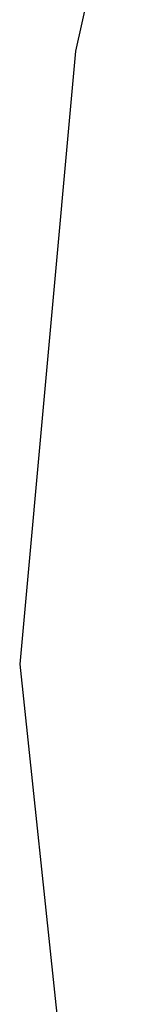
# Model space of a CAD drawing. Extents: x 0 to 362422, y 0 to 4201735.
# Tile 251 of 256: x 360197.44 to 360197.574, y 4200476.784 to 4200477.844. Entities that reach past the tile are written whole.
import ezdxf

# ---------------------------------------------------------------- set-up
doc = ezdxf.new("R2010")
doc.units = 0
doc.header["$LTSCALE"] = 0.5
doc.header["$MEASUREMENT"] = 0
doc.layers.add('(032) Горизонтали утолщенные', color=32, linetype='Continuous', lineweight=30)

# ---------------------------------------------------------------- blocks, each defined once
blk = doc.blocks.new('gergrgrre')
at = {"layer": '(032) Горизонтали утолщенные', "color": 32}
blk.add_polyline3d([(360204.44, 4200490.86, 546), (360203.56, 4200489.96, 546), (360202.71, 4200488.95, 546), (360201.9, 4200487.84, 546), (360201.14, 4200486.63, 546), (360200.44, 4200485.35, 546), (360199.79, 4200484.05, 546), (360199.21, 4200482.75, 546), (360198.7, 4200481.51, 546), (360198.27, 4200480.37, 546), (360197.92, 4200479.37, 546), (360197.66, 4200478.53, 546), (360197.5, 4200477.81, 546), (360197.44, 4200477.15, 546), (360197.51, 4200476.49, 546), (360197.7, 4200475.76, 546), (360198.04, 4200474.92, 546), (360198.52, 4200473.88, 546)], dxfattribs=at)
blk.add_polyline3d([(360204.44, 4200490.86, 546), (360203.56, 4200489.96, 546), (360202.71, 4200488.95, 546), (360201.9, 4200487.84, 546), (360201.14, 4200486.63, 546), (360200.44, 4200485.35, 546), (360199.79, 4200484.05, 546), (360199.21, 4200482.75, 546), (360198.7, 4200481.51, 546), (360198.27, 4200480.37, 546), (360197.92, 4200479.37, 546), (360197.66, 4200478.53, 546), (360197.5, 4200477.81, 546), (360197.44, 4200477.15, 546), (360197.51, 4200476.49, 546), (360197.7, 4200475.76, 546), (360198.04, 4200474.92, 546), (360198.52, 4200473.88, 546)], dxfattribs=at)
blk.add_polyline3d([(360204.44, 4200490.86, 546), (360203.56, 4200489.96, 546), (360202.71, 4200488.95, 546), (360201.9, 4200487.84, 546), (360201.14, 4200486.63, 546), (360200.44, 4200485.35, 546), (360199.79, 4200484.05, 546), (360199.21, 4200482.75, 546), (360198.7, 4200481.51, 546), (360198.27, 4200480.37, 546), (360197.92, 4200479.37, 546), (360197.66, 4200478.53, 546), (360197.5, 4200477.81, 546), (360197.44, 4200477.15, 546), (360197.51, 4200476.49, 546), (360197.7, 4200475.76, 546), (360198.04, 4200474.92, 546), (360198.52, 4200473.88, 546)], dxfattribs=at)
blk.add_polyline3d([(360204.44, 4200490.86, 546), (360203.56, 4200489.96, 546), (360202.71, 4200488.95, 546), (360201.9, 4200487.84, 546), (360201.14, 4200486.63, 546), (360200.44, 4200485.35, 546), (360199.79, 4200484.05, 546), (360199.21, 4200482.75, 546), (360198.7, 4200481.51, 546), (360198.27, 4200480.37, 546), (360197.92, 4200479.37, 546), (360197.66, 4200478.53, 546), (360197.5, 4200477.81, 546), (360197.44, 4200477.15, 546), (360197.51, 4200476.49, 546), (360197.7, 4200475.76, 546), (360198.04, 4200474.92, 546), (360198.52, 4200473.88, 546)], dxfattribs=at)
blk.add_polyline3d([(360204.44, 4200490.86, 546), (360203.56, 4200489.96, 546), (360202.71, 4200488.95, 546), (360201.9, 4200487.84, 546), (360201.14, 4200486.63, 546), (360200.44, 4200485.35, 546), (360199.79, 4200484.05, 546), (360199.21, 4200482.75, 546), (360198.7, 4200481.51, 546), (360198.27, 4200480.37, 546), (360197.92, 4200479.37, 546), (360197.66, 4200478.53, 546), (360197.5, 4200477.81, 546), (360197.44, 4200477.15, 546), (360197.51, 4200476.49, 546), (360197.7, 4200475.76, 546), (360198.04, 4200474.92, 546), (360198.52, 4200473.88, 546)], dxfattribs=at)
blk.add_polyline3d([(360204.44, 4200490.86, 546), (360203.56, 4200489.96, 546), (360202.71, 4200488.95, 546), (360201.9, 4200487.84, 546), (360201.14, 4200486.63, 546), (360200.44, 4200485.35, 546), (360199.79, 4200484.05, 546), (360199.21, 4200482.75, 546), (360198.7, 4200481.51, 546), (360198.27, 4200480.37, 546), (360197.92, 4200479.37, 546), (360197.66, 4200478.53, 546), (360197.5, 4200477.81, 546), (360197.44, 4200477.15, 546), (360197.51, 4200476.49, 546), (360197.7, 4200475.76, 546), (360198.04, 4200474.92, 546), (360198.52, 4200473.88, 546)], dxfattribs=at)
blk.add_polyline3d([(360204.44, 4200490.86, 546), (360203.56, 4200489.96, 546), (360202.71, 4200488.95, 546), (360201.9, 4200487.84, 546), (360201.14, 4200486.63, 546), (360200.44, 4200485.35, 546), (360199.79, 4200484.05, 546), (360199.21, 4200482.75, 546), (360198.7, 4200481.51, 546), (360198.27, 4200480.37, 546), (360197.92, 4200479.37, 546), (360197.66, 4200478.53, 546), (360197.5, 4200477.81, 546), (360197.44, 4200477.15, 546), (360197.51, 4200476.49, 546), (360197.7, 4200475.76, 546), (360198.04, 4200474.92, 546), (360198.52, 4200473.88, 546)], dxfattribs=at)
blk.add_polyline3d([(360204.44, 4200490.86, 546), (360203.56, 4200489.96, 546), (360202.71, 4200488.95, 546), (360201.9, 4200487.84, 546), (360201.14, 4200486.63, 546), (360200.44, 4200485.35, 546), (360199.79, 4200484.05, 546), (360199.21, 4200482.75, 546), (360198.7, 4200481.51, 546), (360198.27, 4200480.37, 546), (360197.92, 4200479.37, 546), (360197.66, 4200478.53, 546), (360197.5, 4200477.81, 546), (360197.44, 4200477.15, 546), (360197.51, 4200476.49, 546), (360197.7, 4200475.76, 546), (360198.04, 4200474.92, 546), (360198.52, 4200473.88, 546)], dxfattribs=at)
blk.add_polyline3d([(360204.44, 4200490.86, 546), (360203.56, 4200489.96, 546), (360202.71, 4200488.95, 546), (360201.9, 4200487.84, 546), (360201.14, 4200486.63, 546), (360200.44, 4200485.35, 546), (360199.79, 4200484.05, 546), (360199.21, 4200482.75, 546), (360198.7, 4200481.51, 546), (360198.27, 4200480.37, 546), (360197.92, 4200479.37, 546), (360197.66, 4200478.53, 546), (360197.5, 4200477.81, 546), (360197.44, 4200477.15, 546), (360197.51, 4200476.49, 546), (360197.7, 4200475.76, 546), (360198.04, 4200474.92, 546), (360198.52, 4200473.88, 546)], dxfattribs=at)
blk.add_polyline3d([(360204.44, 4200490.86, 546), (360203.56, 4200489.96, 546), (360202.71, 4200488.95, 546), (360201.9, 4200487.84, 546), (360201.14, 4200486.63, 546), (360200.44, 4200485.35, 546), (360199.79, 4200484.05, 546), (360199.21, 4200482.75, 546), (360198.7, 4200481.51, 546), (360198.27, 4200480.37, 546), (360197.92, 4200479.37, 546), (360197.66, 4200478.53, 546), (360197.5, 4200477.81, 546), (360197.44, 4200477.15, 546), (360197.51, 4200476.49, 546), (360197.7, 4200475.76, 546), (360198.04, 4200474.92, 546), (360198.52, 4200473.88, 546)], dxfattribs=at)
blk.add_polyline3d([(360204.44, 4200490.86, 546), (360203.56, 4200489.96, 546), (360202.71, 4200488.95, 546), (360201.9, 4200487.84, 546), (360201.14, 4200486.63, 546), (360200.44, 4200485.35, 546), (360199.79, 4200484.05, 546), (360199.21, 4200482.75, 546), (360198.7, 4200481.51, 546), (360198.27, 4200480.37, 546), (360197.92, 4200479.37, 546), (360197.66, 4200478.53, 546), (360197.5, 4200477.81, 546), (360197.44, 4200477.15, 546), (360197.51, 4200476.49, 546), (360197.7, 4200475.76, 546), (360198.04, 4200474.92, 546), (360198.52, 4200473.88, 546)], dxfattribs=at)
blk.add_polyline3d([(360204.44, 4200490.86, 546), (360203.56, 4200489.96, 546), (360202.71, 4200488.95, 546), (360201.9, 4200487.84, 546), (360201.14, 4200486.63, 546), (360200.44, 4200485.35, 546), (360199.79, 4200484.05, 546), (360199.21, 4200482.75, 546), (360198.7, 4200481.51, 546), (360198.27, 4200480.37, 546), (360197.92, 4200479.37, 546), (360197.66, 4200478.53, 546), (360197.5, 4200477.81, 546), (360197.44, 4200477.15, 546), (360197.51, 4200476.49, 546), (360197.7, 4200475.76, 546), (360198.04, 4200474.92, 546), (360198.52, 4200473.88, 546)], dxfattribs=at)
blk.add_polyline3d([(360204.44, 4200490.86, 546), (360203.56, 4200489.96, 546), (360202.71, 4200488.95, 546), (360201.9, 4200487.84, 546), (360201.14, 4200486.63, 546), (360200.44, 4200485.35, 546), (360199.79, 4200484.05, 546), (360199.21, 4200482.75, 546), (360198.7, 4200481.51, 546), (360198.27, 4200480.37, 546), (360197.92, 4200479.37, 546), (360197.66, 4200478.53, 546), (360197.5, 4200477.81, 546), (360197.44, 4200477.15, 546), (360197.51, 4200476.49, 546), (360197.7, 4200475.76, 546), (360198.04, 4200474.92, 546), (360198.52, 4200473.88, 546)], dxfattribs=at)
blk.add_polyline3d([(360204.44, 4200490.86, 546), (360203.56, 4200489.96, 546), (360202.71, 4200488.95, 546), (360201.9, 4200487.84, 546), (360201.14, 4200486.63, 546), (360200.44, 4200485.35, 546), (360199.79, 4200484.05, 546), (360199.21, 4200482.75, 546), (360198.7, 4200481.51, 546), (360198.27, 4200480.37, 546), (360197.92, 4200479.37, 546), (360197.66, 4200478.53, 546), (360197.5, 4200477.81, 546), (360197.44, 4200477.15, 546), (360197.51, 4200476.49, 546), (360197.7, 4200475.76, 546), (360198.04, 4200474.92, 546), (360198.52, 4200473.88, 546)], dxfattribs=at)
blk.add_polyline3d([(360204.44, 4200490.86, 546), (360203.56, 4200489.96, 546), (360202.71, 4200488.95, 546), (360201.9, 4200487.84, 546), (360201.14, 4200486.63, 546), (360200.44, 4200485.35, 546), (360199.79, 4200484.05, 546), (360199.21, 4200482.75, 546), (360198.7, 4200481.51, 546), (360198.27, 4200480.37, 546), (360197.92, 4200479.37, 546), (360197.66, 4200478.53, 546), (360197.5, 4200477.81, 546), (360197.44, 4200477.15, 546), (360197.51, 4200476.49, 546), (360197.7, 4200475.76, 546), (360198.04, 4200474.92, 546), (360198.52, 4200473.88, 546)], dxfattribs=at)
blk.add_polyline3d([(360204.44, 4200490.86, 546), (360203.56, 4200489.96, 546), (360202.71, 4200488.95, 546), (360201.9, 4200487.84, 546), (360201.14, 4200486.63, 546), (360200.44, 4200485.35, 546), (360199.79, 4200484.05, 546), (360199.21, 4200482.75, 546), (360198.7, 4200481.51, 546), (360198.27, 4200480.37, 546), (360197.92, 4200479.37, 546), (360197.66, 4200478.53, 546), (360197.5, 4200477.81, 546), (360197.44, 4200477.15, 546), (360197.51, 4200476.49, 546), (360197.7, 4200475.76, 546), (360198.04, 4200474.92, 546), (360198.52, 4200473.88, 546)], dxfattribs=at)
blk.add_polyline3d([(360204.44, 4200490.86, 546), (360203.56, 4200489.96, 546), (360202.71, 4200488.95, 546), (360201.9, 4200487.84, 546), (360201.14, 4200486.63, 546), (360200.44, 4200485.35, 546), (360199.79, 4200484.05, 546), (360199.21, 4200482.75, 546), (360198.7, 4200481.51, 546), (360198.27, 4200480.37, 546), (360197.92, 4200479.37, 546), (360197.66, 4200478.53, 546), (360197.5, 4200477.81, 546), (360197.44, 4200477.15, 546), (360197.51, 4200476.49, 546), (360197.7, 4200475.76, 546), (360198.04, 4200474.92, 546), (360198.52, 4200473.88, 546)], dxfattribs=at)
blk.add_polyline3d([(360204.44, 4200490.86, 546), (360203.56, 4200489.96, 546), (360202.71, 4200488.95, 546), (360201.9, 4200487.84, 546), (360201.14, 4200486.63, 546), (360200.44, 4200485.35, 546), (360199.79, 4200484.05, 546), (360199.21, 4200482.75, 546), (360198.7, 4200481.51, 546), (360198.27, 4200480.37, 546), (360197.92, 4200479.37, 546), (360197.66, 4200478.53, 546), (360197.5, 4200477.81, 546), (360197.44, 4200477.15, 546), (360197.51, 4200476.49, 546), (360197.7, 4200475.76, 546), (360198.04, 4200474.92, 546), (360198.52, 4200473.88, 546)], dxfattribs=at)
blk.add_polyline3d([(360204.44, 4200490.86, 546), (360203.56, 4200489.96, 546), (360202.71, 4200488.95, 546), (360201.9, 4200487.84, 546), (360201.14, 4200486.63, 546), (360200.44, 4200485.35, 546), (360199.79, 4200484.05, 546), (360199.21, 4200482.75, 546), (360198.7, 4200481.51, 546), (360198.27, 4200480.37, 546), (360197.92, 4200479.37, 546), (360197.66, 4200478.53, 546), (360197.5, 4200477.81, 546), (360197.44, 4200477.15, 546), (360197.51, 4200476.49, 546), (360197.7, 4200475.76, 546), (360198.04, 4200474.92, 546), (360198.52, 4200473.88, 546)], dxfattribs=at)
blk.add_polyline3d([(360204.44, 4200490.86, 546), (360203.56, 4200489.96, 546), (360202.71, 4200488.95, 546), (360201.9, 4200487.84, 546), (360201.14, 4200486.63, 546), (360200.44, 4200485.35, 546), (360199.79, 4200484.05, 546), (360199.21, 4200482.75, 546), (360198.7, 4200481.51, 546), (360198.27, 4200480.37, 546), (360197.92, 4200479.37, 546), (360197.66, 4200478.53, 546), (360197.5, 4200477.81, 546), (360197.44, 4200477.15, 546), (360197.51, 4200476.49, 546), (360197.7, 4200475.76, 546), (360198.04, 4200474.92, 546), (360198.52, 4200473.88, 546)], dxfattribs=at)
blk.add_polyline3d([(360204.44, 4200490.86, 546), (360203.56, 4200489.96, 546), (360202.71, 4200488.95, 546), (360201.9, 4200487.84, 546), (360201.14, 4200486.63, 546), (360200.44, 4200485.35, 546), (360199.79, 4200484.05, 546), (360199.21, 4200482.75, 546), (360198.7, 4200481.51, 546), (360198.27, 4200480.37, 546), (360197.92, 4200479.37, 546), (360197.66, 4200478.53, 546), (360197.5, 4200477.81, 546), (360197.44, 4200477.15, 546), (360197.51, 4200476.49, 546), (360197.7, 4200475.76, 546), (360198.04, 4200474.92, 546), (360198.52, 4200473.88, 546)], dxfattribs=at)
blk.add_polyline3d([(360204.44, 4200490.86, 546), (360203.56, 4200489.96, 546), (360202.71, 4200488.95, 546), (360201.9, 4200487.84, 546), (360201.14, 4200486.63, 546), (360200.44, 4200485.35, 546), (360199.79, 4200484.05, 546), (360199.21, 4200482.75, 546), (360198.7, 4200481.51, 546), (360198.27, 4200480.37, 546), (360197.92, 4200479.37, 546), (360197.66, 4200478.53, 546), (360197.5, 4200477.81, 546), (360197.44, 4200477.15, 546), (360197.51, 4200476.49, 546), (360197.7, 4200475.76, 546), (360198.04, 4200474.92, 546), (360198.52, 4200473.88, 546)], dxfattribs=at)
blk.add_polyline3d([(360204.44, 4200490.86, 546), (360203.56, 4200489.96, 546), (360202.71, 4200488.95, 546), (360201.9, 4200487.84, 546), (360201.14, 4200486.63, 546), (360200.44, 4200485.35, 546), (360199.79, 4200484.05, 546), (360199.21, 4200482.75, 546), (360198.7, 4200481.51, 546), (360198.27, 4200480.37, 546), (360197.92, 4200479.37, 546), (360197.66, 4200478.53, 546), (360197.5, 4200477.81, 546), (360197.44, 4200477.15, 546), (360197.51, 4200476.49, 546), (360197.7, 4200475.76, 546), (360198.04, 4200474.92, 546), (360198.52, 4200473.88, 546)], dxfattribs=at)
blk.add_polyline3d([(360204.44, 4200490.86, 546), (360203.56, 4200489.96, 546), (360202.71, 4200488.95, 546), (360201.9, 4200487.84, 546), (360201.14, 4200486.63, 546), (360200.44, 4200485.35, 546), (360199.79, 4200484.05, 546), (360199.21, 4200482.75, 546), (360198.7, 4200481.51, 546), (360198.27, 4200480.37, 546), (360197.92, 4200479.37, 546), (360197.66, 4200478.53, 546), (360197.5, 4200477.81, 546), (360197.44, 4200477.15, 546), (360197.51, 4200476.49, 546), (360197.7, 4200475.76, 546), (360198.04, 4200474.92, 546), (360198.52, 4200473.88, 546)], dxfattribs=at)
blk.add_polyline3d([(360204.44, 4200490.86, 546), (360203.56, 4200489.96, 546), (360202.71, 4200488.95, 546), (360201.9, 4200487.84, 546), (360201.14, 4200486.63, 546), (360200.44, 4200485.35, 546), (360199.79, 4200484.05, 546), (360199.21, 4200482.75, 546), (360198.7, 4200481.51, 546), (360198.27, 4200480.37, 546), (360197.92, 4200479.37, 546), (360197.66, 4200478.53, 546), (360197.5, 4200477.81, 546), (360197.44, 4200477.15, 546), (360197.51, 4200476.49, 546), (360197.7, 4200475.76, 546), (360198.04, 4200474.92, 546), (360198.52, 4200473.88, 546)], dxfattribs=at)
blk.add_polyline3d([(360204.44, 4200490.86, 546), (360203.56, 4200489.96, 546), (360202.71, 4200488.95, 546), (360201.9, 4200487.84, 546), (360201.14, 4200486.63, 546), (360200.44, 4200485.35, 546), (360199.79, 4200484.05, 546), (360199.21, 4200482.75, 546), (360198.7, 4200481.51, 546), (360198.27, 4200480.37, 546), (360197.92, 4200479.37, 546), (360197.66, 4200478.53, 546), (360197.5, 4200477.81, 546), (360197.44, 4200477.15, 546), (360197.51, 4200476.49, 546), (360197.7, 4200475.76, 546), (360198.04, 4200474.92, 546), (360198.52, 4200473.88, 546)], dxfattribs=at)
blk.add_polyline3d([(360204.44, 4200490.86, 546), (360203.56, 4200489.96, 546), (360202.71, 4200488.95, 546), (360201.9, 4200487.84, 546), (360201.14, 4200486.63, 546), (360200.44, 4200485.35, 546), (360199.79, 4200484.05, 546), (360199.21, 4200482.75, 546), (360198.7, 4200481.51, 546), (360198.27, 4200480.37, 546), (360197.92, 4200479.37, 546), (360197.66, 4200478.53, 546), (360197.5, 4200477.81, 546), (360197.44, 4200477.15, 546), (360197.51, 4200476.49, 546), (360197.7, 4200475.76, 546), (360198.04, 4200474.92, 546), (360198.52, 4200473.88, 546)], dxfattribs=at)
blk.add_polyline3d([(360204.44, 4200490.86, 546), (360203.56, 4200489.96, 546), (360202.71, 4200488.95, 546), (360201.9, 4200487.84, 546), (360201.14, 4200486.63, 546), (360200.44, 4200485.35, 546), (360199.79, 4200484.05, 546), (360199.21, 4200482.75, 546), (360198.7, 4200481.51, 546), (360198.27, 4200480.37, 546), (360197.92, 4200479.37, 546), (360197.66, 4200478.53, 546), (360197.5, 4200477.81, 546), (360197.44, 4200477.15, 546), (360197.51, 4200476.49, 546), (360197.7, 4200475.76, 546), (360198.04, 4200474.92, 546), (360198.52, 4200473.88, 546)], dxfattribs=at)
blk.add_polyline3d([(360204.44, 4200490.86, 546), (360203.56, 4200489.96, 546), (360202.71, 4200488.95, 546), (360201.9, 4200487.84, 546), (360201.14, 4200486.63, 546), (360200.44, 4200485.35, 546), (360199.79, 4200484.05, 546), (360199.21, 4200482.75, 546), (360198.7, 4200481.51, 546), (360198.27, 4200480.37, 546), (360197.92, 4200479.37, 546), (360197.66, 4200478.53, 546), (360197.5, 4200477.81, 546), (360197.44, 4200477.15, 546), (360197.51, 4200476.49, 546), (360197.7, 4200475.76, 546), (360198.04, 4200474.92, 546), (360198.52, 4200473.88, 546)], dxfattribs=at)
blk.add_polyline3d([(360204.44, 4200490.86, 546), (360203.56, 4200489.96, 546), (360202.71, 4200488.95, 546), (360201.9, 4200487.84, 546), (360201.14, 4200486.63, 546), (360200.44, 4200485.35, 546), (360199.79, 4200484.05, 546), (360199.21, 4200482.75, 546), (360198.7, 4200481.51, 546), (360198.27, 4200480.37, 546), (360197.92, 4200479.37, 546), (360197.66, 4200478.53, 546), (360197.5, 4200477.81, 546), (360197.44, 4200477.15, 546), (360197.51, 4200476.49, 546), (360197.7, 4200475.76, 546), (360198.04, 4200474.92, 546), (360198.52, 4200473.88, 546)], dxfattribs=at)
blk.add_polyline3d([(360204.44, 4200490.86, 546), (360203.56, 4200489.96, 546), (360202.71, 4200488.95, 546), (360201.9, 4200487.84, 546), (360201.14, 4200486.63, 546), (360200.44, 4200485.35, 546), (360199.79, 4200484.05, 546), (360199.21, 4200482.75, 546), (360198.7, 4200481.51, 546), (360198.27, 4200480.37, 546), (360197.92, 4200479.37, 546), (360197.66, 4200478.53, 546), (360197.5, 4200477.81, 546), (360197.44, 4200477.15, 546), (360197.51, 4200476.49, 546), (360197.7, 4200475.76, 546), (360198.04, 4200474.92, 546), (360198.52, 4200473.88, 546)], dxfattribs=at)
blk.add_polyline3d([(360204.44, 4200490.86, 546), (360203.56, 4200489.96, 546), (360202.71, 4200488.95, 546), (360201.9, 4200487.84, 546), (360201.14, 4200486.63, 546), (360200.44, 4200485.35, 546), (360199.79, 4200484.05, 546), (360199.21, 4200482.75, 546), (360198.7, 4200481.51, 546), (360198.27, 4200480.37, 546), (360197.92, 4200479.37, 546), (360197.66, 4200478.53, 546), (360197.5, 4200477.81, 546), (360197.44, 4200477.15, 546), (360197.51, 4200476.49, 546), (360197.7, 4200475.76, 546), (360198.04, 4200474.92, 546), (360198.52, 4200473.88, 546)], dxfattribs=at)
blk.add_polyline3d([(360204.44, 4200490.86, 546), (360203.56, 4200489.96, 546), (360202.71, 4200488.95, 546), (360201.9, 4200487.84, 546), (360201.14, 4200486.63, 546), (360200.44, 4200485.35, 546), (360199.79, 4200484.05, 546), (360199.21, 4200482.75, 546), (360198.7, 4200481.51, 546), (360198.27, 4200480.37, 546), (360197.92, 4200479.37, 546), (360197.66, 4200478.53, 546), (360197.5, 4200477.81, 546), (360197.44, 4200477.15, 546), (360197.51, 4200476.49, 546), (360197.7, 4200475.76, 546), (360198.04, 4200474.92, 546), (360198.52, 4200473.88, 546)], dxfattribs=at)
blk.add_polyline3d([(360204.44, 4200490.86, 546), (360203.56, 4200489.96, 546), (360202.71, 4200488.95, 546), (360201.9, 4200487.84, 546), (360201.14, 4200486.63, 546), (360200.44, 4200485.35, 546), (360199.79, 4200484.05, 546), (360199.21, 4200482.75, 546), (360198.7, 4200481.51, 546), (360198.27, 4200480.37, 546), (360197.92, 4200479.37, 546), (360197.66, 4200478.53, 546), (360197.5, 4200477.81, 546), (360197.44, 4200477.15, 546), (360197.51, 4200476.49, 546), (360197.7, 4200475.76, 546), (360198.04, 4200474.92, 546), (360198.52, 4200473.88, 546)], dxfattribs=at)
blk.add_polyline3d([(360204.44, 4200490.86, 546), (360203.56, 4200489.96, 546), (360202.71, 4200488.95, 546), (360201.9, 4200487.84, 546), (360201.14, 4200486.63, 546), (360200.44, 4200485.35, 546), (360199.79, 4200484.05, 546), (360199.21, 4200482.75, 546), (360198.7, 4200481.51, 546), (360198.27, 4200480.37, 546), (360197.92, 4200479.37, 546), (360197.66, 4200478.53, 546), (360197.5, 4200477.81, 546), (360197.44, 4200477.15, 546), (360197.51, 4200476.49, 546), (360197.7, 4200475.76, 546), (360198.04, 4200474.92, 546), (360198.52, 4200473.88, 546)], dxfattribs=at)
blk.add_polyline3d([(360204.44, 4200490.86, 546), (360203.56, 4200489.96, 546), (360202.71, 4200488.95, 546), (360201.9, 4200487.84, 546), (360201.14, 4200486.63, 546), (360200.44, 4200485.35, 546), (360199.79, 4200484.05, 546), (360199.21, 4200482.75, 546), (360198.7, 4200481.51, 546), (360198.27, 4200480.37, 546), (360197.92, 4200479.37, 546), (360197.66, 4200478.53, 546), (360197.5, 4200477.81, 546), (360197.44, 4200477.15, 546), (360197.51, 4200476.49, 546), (360197.7, 4200475.76, 546), (360198.04, 4200474.92, 546), (360198.52, 4200473.88, 546)], dxfattribs=at)
blk.add_polyline3d([(360204.44, 4200490.86, 546), (360203.56, 4200489.96, 546), (360202.71, 4200488.95, 546), (360201.9, 4200487.84, 546), (360201.14, 4200486.63, 546), (360200.44, 4200485.35, 546), (360199.79, 4200484.05, 546), (360199.21, 4200482.75, 546), (360198.7, 4200481.51, 546), (360198.27, 4200480.37, 546), (360197.92, 4200479.37, 546), (360197.66, 4200478.53, 546), (360197.5, 4200477.81, 546), (360197.44, 4200477.15, 546), (360197.51, 4200476.49, 546), (360197.7, 4200475.76, 546), (360198.04, 4200474.92, 546), (360198.52, 4200473.88, 546)], dxfattribs=at)
blk.add_polyline3d([(360204.44, 4200490.86, 546), (360203.56, 4200489.96, 546), (360202.71, 4200488.95, 546), (360201.9, 4200487.84, 546), (360201.14, 4200486.63, 546), (360200.44, 4200485.35, 546), (360199.79, 4200484.05, 546), (360199.21, 4200482.75, 546), (360198.7, 4200481.51, 546), (360198.27, 4200480.37, 546), (360197.92, 4200479.37, 546), (360197.66, 4200478.53, 546), (360197.5, 4200477.81, 546), (360197.44, 4200477.15, 546), (360197.51, 4200476.49, 546), (360197.7, 4200475.76, 546), (360198.04, 4200474.92, 546), (360198.52, 4200473.88, 546)], dxfattribs=at)
blk.add_polyline3d([(360204.44, 4200490.86, 546), (360203.56, 4200489.96, 546), (360202.71, 4200488.95, 546), (360201.9, 4200487.84, 546), (360201.14, 4200486.63, 546), (360200.44, 4200485.35, 546), (360199.79, 4200484.05, 546), (360199.21, 4200482.75, 546), (360198.7, 4200481.51, 546), (360198.27, 4200480.37, 546), (360197.92, 4200479.37, 546), (360197.66, 4200478.53, 546), (360197.5, 4200477.81, 546), (360197.44, 4200477.15, 546), (360197.51, 4200476.49, 546), (360197.7, 4200475.76, 546), (360198.04, 4200474.92, 546), (360198.52, 4200473.88, 546)], dxfattribs=at)
blk.add_polyline3d([(360204.44, 4200490.86, 546), (360203.56, 4200489.96, 546), (360202.71, 4200488.95, 546), (360201.9, 4200487.84, 546), (360201.14, 4200486.63, 546), (360200.44, 4200485.35, 546), (360199.79, 4200484.05, 546), (360199.21, 4200482.75, 546), (360198.7, 4200481.51, 546), (360198.27, 4200480.37, 546), (360197.92, 4200479.37, 546), (360197.66, 4200478.53, 546), (360197.5, 4200477.81, 546), (360197.44, 4200477.15, 546), (360197.51, 4200476.49, 546), (360197.7, 4200475.76, 546), (360198.04, 4200474.92, 546), (360198.52, 4200473.88, 546)], dxfattribs=at)
blk.add_polyline3d([(360204.44, 4200490.86, 546), (360203.56, 4200489.96, 546), (360202.71, 4200488.95, 546), (360201.9, 4200487.84, 546), (360201.14, 4200486.63, 546), (360200.44, 4200485.35, 546), (360199.79, 4200484.05, 546), (360199.21, 4200482.75, 546), (360198.7, 4200481.51, 546), (360198.27, 4200480.37, 546), (360197.92, 4200479.37, 546), (360197.66, 4200478.53, 546), (360197.5, 4200477.81, 546), (360197.44, 4200477.15, 546), (360197.51, 4200476.49, 546), (360197.7, 4200475.76, 546), (360198.04, 4200474.92, 546), (360198.52, 4200473.88, 546)], dxfattribs=at)
blk.add_polyline3d([(360204.44, 4200490.86, 546), (360203.56, 4200489.96, 546), (360202.71, 4200488.95, 546), (360201.9, 4200487.84, 546), (360201.14, 4200486.63, 546), (360200.44, 4200485.35, 546), (360199.79, 4200484.05, 546), (360199.21, 4200482.75, 546), (360198.7, 4200481.51, 546), (360198.27, 4200480.37, 546), (360197.92, 4200479.37, 546), (360197.66, 4200478.53, 546), (360197.5, 4200477.81, 546), (360197.44, 4200477.15, 546), (360197.51, 4200476.49, 546), (360197.7, 4200475.76, 546), (360198.04, 4200474.92, 546), (360198.52, 4200473.88, 546)], dxfattribs=at)
blk.add_polyline3d([(360204.44, 4200490.86, 546), (360203.56, 4200489.96, 546), (360202.71, 4200488.95, 546), (360201.9, 4200487.84, 546), (360201.14, 4200486.63, 546), (360200.44, 4200485.35, 546), (360199.79, 4200484.05, 546), (360199.21, 4200482.75, 546), (360198.7, 4200481.51, 546), (360198.27, 4200480.37, 546), (360197.92, 4200479.37, 546), (360197.66, 4200478.53, 546), (360197.5, 4200477.81, 546), (360197.44, 4200477.15, 546), (360197.51, 4200476.49, 546), (360197.7, 4200475.76, 546), (360198.04, 4200474.92, 546), (360198.52, 4200473.88, 546)], dxfattribs=at)
blk.add_polyline3d([(360204.44, 4200490.86, 546), (360203.56, 4200489.96, 546), (360202.71, 4200488.95, 546), (360201.9, 4200487.84, 546), (360201.14, 4200486.63, 546), (360200.44, 4200485.35, 546), (360199.79, 4200484.05, 546), (360199.21, 4200482.75, 546), (360198.7, 4200481.51, 546), (360198.27, 4200480.37, 546), (360197.92, 4200479.37, 546), (360197.66, 4200478.53, 546), (360197.5, 4200477.81, 546), (360197.44, 4200477.15, 546), (360197.51, 4200476.49, 546), (360197.7, 4200475.76, 546), (360198.04, 4200474.92, 546), (360198.52, 4200473.88, 546)], dxfattribs=at)
blk.add_polyline3d([(360204.44, 4200490.86, 546), (360203.56, 4200489.96, 546), (360202.71, 4200488.95, 546), (360201.9, 4200487.84, 546), (360201.14, 4200486.63, 546), (360200.44, 4200485.35, 546), (360199.79, 4200484.05, 546), (360199.21, 4200482.75, 546), (360198.7, 4200481.51, 546), (360198.27, 4200480.37, 546), (360197.92, 4200479.37, 546), (360197.66, 4200478.53, 546), (360197.5, 4200477.81, 546), (360197.44, 4200477.15, 546), (360197.51, 4200476.49, 546), (360197.7, 4200475.76, 546), (360198.04, 4200474.92, 546), (360198.52, 4200473.88, 546)], dxfattribs=at)
blk.add_polyline3d([(360204.44, 4200490.86, 546), (360203.56, 4200489.96, 546), (360202.71, 4200488.95, 546), (360201.9, 4200487.84, 546), (360201.14, 4200486.63, 546), (360200.44, 4200485.35, 546), (360199.79, 4200484.05, 546), (360199.21, 4200482.75, 546), (360198.7, 4200481.51, 546), (360198.27, 4200480.37, 546), (360197.92, 4200479.37, 546), (360197.66, 4200478.53, 546), (360197.5, 4200477.81, 546), (360197.44, 4200477.15, 546), (360197.51, 4200476.49, 546), (360197.7, 4200475.76, 546), (360198.04, 4200474.92, 546), (360198.52, 4200473.88, 546)], dxfattribs=at)
blk.add_polyline3d([(360204.44, 4200490.86, 546), (360203.56, 4200489.96, 546), (360202.71, 4200488.95, 546), (360201.9, 4200487.84, 546), (360201.14, 4200486.63, 546), (360200.44, 4200485.35, 546), (360199.79, 4200484.05, 546), (360199.21, 4200482.75, 546), (360198.7, 4200481.51, 546), (360198.27, 4200480.37, 546), (360197.92, 4200479.37, 546), (360197.66, 4200478.53, 546), (360197.5, 4200477.81, 546), (360197.44, 4200477.15, 546), (360197.51, 4200476.49, 546), (360197.7, 4200475.76, 546), (360198.04, 4200474.92, 546), (360198.52, 4200473.88, 546)], dxfattribs=at)
blk.add_polyline3d([(360204.44, 4200490.86, 546), (360203.56, 4200489.96, 546), (360202.71, 4200488.95, 546), (360201.9, 4200487.84, 546), (360201.14, 4200486.63, 546), (360200.44, 4200485.35, 546), (360199.79, 4200484.05, 546), (360199.21, 4200482.75, 546), (360198.7, 4200481.51, 546), (360198.27, 4200480.37, 546), (360197.92, 4200479.37, 546), (360197.66, 4200478.53, 546), (360197.5, 4200477.81, 546), (360197.44, 4200477.15, 546), (360197.51, 4200476.49, 546), (360197.7, 4200475.76, 546), (360198.04, 4200474.92, 546), (360198.52, 4200473.88, 546)], dxfattribs=at)
blk.add_polyline3d([(360204.44, 4200490.86, 546), (360203.56, 4200489.96, 546), (360202.71, 4200488.95, 546), (360201.9, 4200487.84, 546), (360201.14, 4200486.63, 546), (360200.44, 4200485.35, 546), (360199.79, 4200484.05, 546), (360199.21, 4200482.75, 546), (360198.7, 4200481.51, 546), (360198.27, 4200480.37, 546), (360197.92, 4200479.37, 546), (360197.66, 4200478.53, 546), (360197.5, 4200477.81, 546), (360197.44, 4200477.15, 546), (360197.51, 4200476.49, 546), (360197.7, 4200475.76, 546), (360198.04, 4200474.92, 546), (360198.52, 4200473.88, 546)], dxfattribs=at)
blk.add_polyline3d([(360204.44, 4200490.86, 546), (360203.56, 4200489.96, 546), (360202.71, 4200488.95, 546), (360201.9, 4200487.84, 546), (360201.14, 4200486.63, 546), (360200.44, 4200485.35, 546), (360199.79, 4200484.05, 546), (360199.21, 4200482.75, 546), (360198.7, 4200481.51, 546), (360198.27, 4200480.37, 546), (360197.92, 4200479.37, 546), (360197.66, 4200478.53, 546), (360197.5, 4200477.81, 546), (360197.44, 4200477.15, 546), (360197.51, 4200476.49, 546), (360197.7, 4200475.76, 546), (360198.04, 4200474.92, 546), (360198.52, 4200473.88, 546)], dxfattribs=at)
blk.add_polyline3d([(360204.44, 4200490.86, 546), (360203.56, 4200489.96, 546), (360202.71, 4200488.95, 546), (360201.9, 4200487.84, 546), (360201.14, 4200486.63, 546), (360200.44, 4200485.35, 546), (360199.79, 4200484.05, 546), (360199.21, 4200482.75, 546), (360198.7, 4200481.51, 546), (360198.27, 4200480.37, 546), (360197.92, 4200479.37, 546), (360197.66, 4200478.53, 546), (360197.5, 4200477.81, 546), (360197.44, 4200477.15, 546), (360197.51, 4200476.49, 546), (360197.7, 4200475.76, 546), (360198.04, 4200474.92, 546), (360198.52, 4200473.88, 546)], dxfattribs=at)
blk.add_polyline3d([(360204.44, 4200490.86, 546), (360203.56, 4200489.96, 546), (360202.71, 4200488.95, 546), (360201.9, 4200487.84, 546), (360201.14, 4200486.63, 546), (360200.44, 4200485.35, 546), (360199.79, 4200484.05, 546), (360199.21, 4200482.75, 546), (360198.7, 4200481.51, 546), (360198.27, 4200480.37, 546), (360197.92, 4200479.37, 546), (360197.66, 4200478.53, 546), (360197.5, 4200477.81, 546), (360197.44, 4200477.15, 546), (360197.51, 4200476.49, 546), (360197.7, 4200475.76, 546), (360198.04, 4200474.92, 546), (360198.52, 4200473.88, 546)], dxfattribs=at)
blk.add_polyline3d([(360204.44, 4200490.86, 546), (360203.56, 4200489.96, 546), (360202.71, 4200488.95, 546), (360201.9, 4200487.84, 546), (360201.14, 4200486.63, 546), (360200.44, 4200485.35, 546), (360199.79, 4200484.05, 546), (360199.21, 4200482.75, 546), (360198.7, 4200481.51, 546), (360198.27, 4200480.37, 546), (360197.92, 4200479.37, 546), (360197.66, 4200478.53, 546), (360197.5, 4200477.81, 546), (360197.44, 4200477.15, 546), (360197.51, 4200476.49, 546), (360197.7, 4200475.76, 546), (360198.04, 4200474.92, 546), (360198.52, 4200473.88, 546)], dxfattribs=at)
blk.add_polyline3d([(360204.44, 4200490.86, 546), (360203.56, 4200489.96, 546), (360202.71, 4200488.95, 546), (360201.9, 4200487.84, 546), (360201.14, 4200486.63, 546), (360200.44, 4200485.35, 546), (360199.79, 4200484.05, 546), (360199.21, 4200482.75, 546), (360198.7, 4200481.51, 546), (360198.27, 4200480.37, 546), (360197.92, 4200479.37, 546), (360197.66, 4200478.53, 546), (360197.5, 4200477.81, 546), (360197.44, 4200477.15, 546), (360197.51, 4200476.49, 546), (360197.7, 4200475.76, 546), (360198.04, 4200474.92, 546), (360198.52, 4200473.88, 546)], dxfattribs=at)
blk.add_polyline3d([(360204.44, 4200490.86, 546), (360203.56, 4200489.96, 546), (360202.71, 4200488.95, 546), (360201.9, 4200487.84, 546), (360201.14, 4200486.63, 546), (360200.44, 4200485.35, 546), (360199.79, 4200484.05, 546), (360199.21, 4200482.75, 546), (360198.7, 4200481.51, 546), (360198.27, 4200480.37, 546), (360197.92, 4200479.37, 546), (360197.66, 4200478.53, 546), (360197.5, 4200477.81, 546), (360197.44, 4200477.15, 546), (360197.51, 4200476.49, 546), (360197.7, 4200475.76, 546), (360198.04, 4200474.92, 546), (360198.52, 4200473.88, 546)], dxfattribs=at)
blk.add_polyline3d([(360204.44, 4200490.86, 546), (360203.56, 4200489.96, 546), (360202.71, 4200488.95, 546), (360201.9, 4200487.84, 546), (360201.14, 4200486.63, 546), (360200.44, 4200485.35, 546), (360199.79, 4200484.05, 546), (360199.21, 4200482.75, 546), (360198.7, 4200481.51, 546), (360198.27, 4200480.37, 546), (360197.92, 4200479.37, 546), (360197.66, 4200478.53, 546), (360197.5, 4200477.81, 546), (360197.44, 4200477.15, 546), (360197.51, 4200476.49, 546), (360197.7, 4200475.76, 546), (360198.04, 4200474.92, 546), (360198.52, 4200473.88, 546)], dxfattribs=at)
blk.add_polyline3d([(360204.44, 4200490.86, 546), (360203.56, 4200489.96, 546), (360202.71, 4200488.95, 546), (360201.9, 4200487.84, 546), (360201.14, 4200486.63, 546), (360200.44, 4200485.35, 546), (360199.79, 4200484.05, 546), (360199.21, 4200482.75, 546), (360198.7, 4200481.51, 546), (360198.27, 4200480.37, 546), (360197.92, 4200479.37, 546), (360197.66, 4200478.53, 546), (360197.5, 4200477.81, 546), (360197.44, 4200477.15, 546), (360197.51, 4200476.49, 546), (360197.7, 4200475.76, 546), (360198.04, 4200474.92, 546), (360198.52, 4200473.88, 546)], dxfattribs=at)
blk.add_polyline3d([(360204.44, 4200490.86, 546), (360203.56, 4200489.96, 546), (360202.71, 4200488.95, 546), (360201.9, 4200487.84, 546), (360201.14, 4200486.63, 546), (360200.44, 4200485.35, 546), (360199.79, 4200484.05, 546), (360199.21, 4200482.75, 546), (360198.7, 4200481.51, 546), (360198.27, 4200480.37, 546), (360197.92, 4200479.37, 546), (360197.66, 4200478.53, 546), (360197.5, 4200477.81, 546), (360197.44, 4200477.15, 546), (360197.51, 4200476.49, 546), (360197.7, 4200475.76, 546), (360198.04, 4200474.92, 546), (360198.52, 4200473.88, 546)], dxfattribs=at)
blk.add_polyline3d([(360204.44, 4200490.86, 546), (360203.56, 4200489.96, 546), (360202.71, 4200488.95, 546), (360201.9, 4200487.84, 546), (360201.14, 4200486.63, 546), (360200.44, 4200485.35, 546), (360199.79, 4200484.05, 546), (360199.21, 4200482.75, 546), (360198.7, 4200481.51, 546), (360198.27, 4200480.37, 546), (360197.92, 4200479.37, 546), (360197.66, 4200478.53, 546), (360197.5, 4200477.81, 546), (360197.44, 4200477.15, 546), (360197.51, 4200476.49, 546), (360197.7, 4200475.76, 546), (360198.04, 4200474.92, 546), (360198.52, 4200473.88, 546)], dxfattribs=at)
blk.add_polyline3d([(360204.44, 4200490.86, 546), (360203.56, 4200489.96, 546), (360202.71, 4200488.95, 546), (360201.9, 4200487.84, 546), (360201.14, 4200486.63, 546), (360200.44, 4200485.35, 546), (360199.79, 4200484.05, 546), (360199.21, 4200482.75, 546), (360198.7, 4200481.51, 546), (360198.27, 4200480.37, 546), (360197.92, 4200479.37, 546), (360197.66, 4200478.53, 546), (360197.5, 4200477.81, 546), (360197.44, 4200477.15, 546), (360197.51, 4200476.49, 546), (360197.7, 4200475.76, 546), (360198.04, 4200474.92, 546), (360198.52, 4200473.88, 546)], dxfattribs=at)
blk.add_polyline3d([(360204.44, 4200490.86, 546), (360203.56, 4200489.96, 546), (360202.71, 4200488.95, 546), (360201.9, 4200487.84, 546), (360201.14, 4200486.63, 546), (360200.44, 4200485.35, 546), (360199.79, 4200484.05, 546), (360199.21, 4200482.75, 546), (360198.7, 4200481.51, 546), (360198.27, 4200480.37, 546), (360197.92, 4200479.37, 546), (360197.66, 4200478.53, 546), (360197.5, 4200477.81, 546), (360197.44, 4200477.15, 546), (360197.51, 4200476.49, 546), (360197.7, 4200475.76, 546), (360198.04, 4200474.92, 546), (360198.52, 4200473.88, 546)], dxfattribs=at)
blk.add_polyline3d([(360204.44, 4200490.86, 546), (360203.56, 4200489.96, 546), (360202.71, 4200488.95, 546), (360201.9, 4200487.84, 546), (360201.14, 4200486.63, 546), (360200.44, 4200485.35, 546), (360199.79, 4200484.05, 546), (360199.21, 4200482.75, 546), (360198.7, 4200481.51, 546), (360198.27, 4200480.37, 546), (360197.92, 4200479.37, 546), (360197.66, 4200478.53, 546), (360197.5, 4200477.81, 546), (360197.44, 4200477.15, 546), (360197.51, 4200476.49, 546), (360197.7, 4200475.76, 546), (360198.04, 4200474.92, 546), (360198.52, 4200473.88, 546)], dxfattribs=at)
blk.add_polyline3d([(360204.44, 4200490.86, 546), (360203.56, 4200489.96, 546), (360202.71, 4200488.95, 546), (360201.9, 4200487.84, 546), (360201.14, 4200486.63, 546), (360200.44, 4200485.35, 546), (360199.79, 4200484.05, 546), (360199.21, 4200482.75, 546), (360198.7, 4200481.51, 546), (360198.27, 4200480.37, 546), (360197.92, 4200479.37, 546), (360197.66, 4200478.53, 546), (360197.5, 4200477.81, 546), (360197.44, 4200477.15, 546), (360197.51, 4200476.49, 546), (360197.7, 4200475.76, 546), (360198.04, 4200474.92, 546), (360198.52, 4200473.88, 546)], dxfattribs=at)
blk.add_polyline3d([(360204.44, 4200490.86, 546), (360203.56, 4200489.96, 546), (360202.71, 4200488.95, 546), (360201.9, 4200487.84, 546), (360201.14, 4200486.63, 546), (360200.44, 4200485.35, 546), (360199.79, 4200484.05, 546), (360199.21, 4200482.75, 546), (360198.7, 4200481.51, 546), (360198.27, 4200480.37, 546), (360197.92, 4200479.37, 546), (360197.66, 4200478.53, 546), (360197.5, 4200477.81, 546), (360197.44, 4200477.15, 546), (360197.51, 4200476.49, 546), (360197.7, 4200475.76, 546), (360198.04, 4200474.92, 546), (360198.52, 4200473.88, 546)], dxfattribs=at)
blk.add_polyline3d([(360204.44, 4200490.86, 546), (360203.56, 4200489.96, 546), (360202.71, 4200488.95, 546), (360201.9, 4200487.84, 546), (360201.14, 4200486.63, 546), (360200.44, 4200485.35, 546), (360199.79, 4200484.05, 546), (360199.21, 4200482.75, 546), (360198.7, 4200481.51, 546), (360198.27, 4200480.37, 546), (360197.92, 4200479.37, 546), (360197.66, 4200478.53, 546), (360197.5, 4200477.81, 546), (360197.44, 4200477.15, 546), (360197.51, 4200476.49, 546), (360197.7, 4200475.76, 546), (360198.04, 4200474.92, 546), (360198.52, 4200473.88, 546)], dxfattribs=at)
blk.add_polyline3d([(360204.44, 4200490.86, 546), (360203.56, 4200489.96, 546), (360202.71, 4200488.95, 546), (360201.9, 4200487.84, 546), (360201.14, 4200486.63, 546), (360200.44, 4200485.35, 546), (360199.79, 4200484.05, 546), (360199.21, 4200482.75, 546), (360198.7, 4200481.51, 546), (360198.27, 4200480.37, 546), (360197.92, 4200479.37, 546), (360197.66, 4200478.53, 546), (360197.5, 4200477.81, 546), (360197.44, 4200477.15, 546), (360197.51, 4200476.49, 546), (360197.7, 4200475.76, 546), (360198.04, 4200474.92, 546), (360198.52, 4200473.88, 546)], dxfattribs=at)
blk.add_polyline3d([(360204.44, 4200490.86, 546), (360203.56, 4200489.96, 546), (360202.71, 4200488.95, 546), (360201.9, 4200487.84, 546), (360201.14, 4200486.63, 546), (360200.44, 4200485.35, 546), (360199.79, 4200484.05, 546), (360199.21, 4200482.75, 546), (360198.7, 4200481.51, 546), (360198.27, 4200480.37, 546), (360197.92, 4200479.37, 546), (360197.66, 4200478.53, 546), (360197.5, 4200477.81, 546), (360197.44, 4200477.15, 546), (360197.51, 4200476.49, 546), (360197.7, 4200475.76, 546), (360198.04, 4200474.92, 546), (360198.52, 4200473.88, 546)], dxfattribs=at)
blk.add_polyline3d([(360204.44, 4200490.86, 546), (360203.56, 4200489.96, 546), (360202.71, 4200488.95, 546), (360201.9, 4200487.84, 546), (360201.14, 4200486.63, 546), (360200.44, 4200485.35, 546), (360199.79, 4200484.05, 546), (360199.21, 4200482.75, 546), (360198.7, 4200481.51, 546), (360198.27, 4200480.37, 546), (360197.92, 4200479.37, 546), (360197.66, 4200478.53, 546), (360197.5, 4200477.81, 546), (360197.44, 4200477.15, 546), (360197.51, 4200476.49, 546), (360197.7, 4200475.76, 546), (360198.04, 4200474.92, 546), (360198.52, 4200473.88, 546)], dxfattribs=at)
blk.add_polyline3d([(360204.44, 4200490.86, 546), (360203.56, 4200489.96, 546), (360202.71, 4200488.95, 546), (360201.9, 4200487.84, 546), (360201.14, 4200486.63, 546), (360200.44, 4200485.35, 546), (360199.79, 4200484.05, 546), (360199.21, 4200482.75, 546), (360198.7, 4200481.51, 546), (360198.27, 4200480.37, 546), (360197.92, 4200479.37, 546), (360197.66, 4200478.53, 546), (360197.5, 4200477.81, 546), (360197.44, 4200477.15, 546), (360197.51, 4200476.49, 546), (360197.7, 4200475.76, 546), (360198.04, 4200474.92, 546), (360198.52, 4200473.88, 546)], dxfattribs=at)
blk.add_polyline3d([(360204.44, 4200490.86, 546), (360203.56, 4200489.96, 546), (360202.71, 4200488.95, 546), (360201.9, 4200487.84, 546), (360201.14, 4200486.63, 546), (360200.44, 4200485.35, 546), (360199.79, 4200484.05, 546), (360199.21, 4200482.75, 546), (360198.7, 4200481.51, 546), (360198.27, 4200480.37, 546), (360197.92, 4200479.37, 546), (360197.66, 4200478.53, 546), (360197.5, 4200477.81, 546), (360197.44, 4200477.15, 546), (360197.51, 4200476.49, 546), (360197.7, 4200475.76, 546), (360198.04, 4200474.92, 546), (360198.52, 4200473.88, 546)], dxfattribs=at)
blk.add_polyline3d([(360204.44, 4200490.86, 546), (360203.56, 4200489.96, 546), (360202.71, 4200488.95, 546), (360201.9, 4200487.84, 546), (360201.14, 4200486.63, 546), (360200.44, 4200485.35, 546), (360199.79, 4200484.05, 546), (360199.21, 4200482.75, 546), (360198.7, 4200481.51, 546), (360198.27, 4200480.37, 546), (360197.92, 4200479.37, 546), (360197.66, 4200478.53, 546), (360197.5, 4200477.81, 546), (360197.44, 4200477.15, 546), (360197.51, 4200476.49, 546), (360197.7, 4200475.76, 546), (360198.04, 4200474.92, 546), (360198.52, 4200473.88, 546)], dxfattribs=at)
blk.add_polyline3d([(360204.44, 4200490.86, 546), (360203.56, 4200489.96, 546), (360202.71, 4200488.95, 546), (360201.9, 4200487.84, 546), (360201.14, 4200486.63, 546), (360200.44, 4200485.35, 546), (360199.79, 4200484.05, 546), (360199.21, 4200482.75, 546), (360198.7, 4200481.51, 546), (360198.27, 4200480.37, 546), (360197.92, 4200479.37, 546), (360197.66, 4200478.53, 546), (360197.5, 4200477.81, 546), (360197.44, 4200477.15, 546), (360197.51, 4200476.49, 546), (360197.7, 4200475.76, 546), (360198.04, 4200474.92, 546), (360198.52, 4200473.88, 546)], dxfattribs=at)
blk.add_polyline3d([(360204.44, 4200490.86, 546), (360203.56, 4200489.96, 546), (360202.71, 4200488.95, 546), (360201.9, 4200487.84, 546), (360201.14, 4200486.63, 546), (360200.44, 4200485.35, 546), (360199.79, 4200484.05, 546), (360199.21, 4200482.75, 546), (360198.7, 4200481.51, 546), (360198.27, 4200480.37, 546), (360197.92, 4200479.37, 546), (360197.66, 4200478.53, 546), (360197.5, 4200477.81, 546), (360197.44, 4200477.15, 546), (360197.51, 4200476.49, 546), (360197.7, 4200475.76, 546), (360198.04, 4200474.92, 546), (360198.52, 4200473.88, 546)], dxfattribs=at)
blk.add_polyline3d([(360204.44, 4200490.86, 546), (360203.56, 4200489.96, 546), (360202.71, 4200488.95, 546), (360201.9, 4200487.84, 546), (360201.14, 4200486.63, 546), (360200.44, 4200485.35, 546), (360199.79, 4200484.05, 546), (360199.21, 4200482.75, 546), (360198.7, 4200481.51, 546), (360198.27, 4200480.37, 546), (360197.92, 4200479.37, 546), (360197.66, 4200478.53, 546), (360197.5, 4200477.81, 546), (360197.44, 4200477.15, 546), (360197.51, 4200476.49, 546), (360197.7, 4200475.76, 546), (360198.04, 4200474.92, 546), (360198.52, 4200473.88, 546)], dxfattribs=at)
blk.add_polyline3d([(360204.44, 4200490.86, 546), (360203.56, 4200489.96, 546), (360202.71, 4200488.95, 546), (360201.9, 4200487.84, 546), (360201.14, 4200486.63, 546), (360200.44, 4200485.35, 546), (360199.79, 4200484.05, 546), (360199.21, 4200482.75, 546), (360198.7, 4200481.51, 546), (360198.27, 4200480.37, 546), (360197.92, 4200479.37, 546), (360197.66, 4200478.53, 546), (360197.5, 4200477.81, 546), (360197.44, 4200477.15, 546), (360197.51, 4200476.49, 546), (360197.7, 4200475.76, 546), (360198.04, 4200474.92, 546), (360198.52, 4200473.88, 546)], dxfattribs=at)
blk.add_polyline3d([(360204.44, 4200490.86, 546), (360203.56, 4200489.96, 546), (360202.71, 4200488.95, 546), (360201.9, 4200487.84, 546), (360201.14, 4200486.63, 546), (360200.44, 4200485.35, 546), (360199.79, 4200484.05, 546), (360199.21, 4200482.75, 546), (360198.7, 4200481.51, 546), (360198.27, 4200480.37, 546), (360197.92, 4200479.37, 546), (360197.66, 4200478.53, 546), (360197.5, 4200477.81, 546), (360197.44, 4200477.15, 546), (360197.51, 4200476.49, 546), (360197.7, 4200475.76, 546), (360198.04, 4200474.92, 546), (360198.52, 4200473.88, 546)], dxfattribs=at)
blk.add_polyline3d([(360204.44, 4200490.86, 546), (360203.56, 4200489.96, 546), (360202.71, 4200488.95, 546), (360201.9, 4200487.84, 546), (360201.14, 4200486.63, 546), (360200.44, 4200485.35, 546), (360199.79, 4200484.05, 546), (360199.21, 4200482.75, 546), (360198.7, 4200481.51, 546), (360198.27, 4200480.37, 546), (360197.92, 4200479.37, 546), (360197.66, 4200478.53, 546), (360197.5, 4200477.81, 546), (360197.44, 4200477.15, 546), (360197.51, 4200476.49, 546), (360197.7, 4200475.76, 546), (360198.04, 4200474.92, 546), (360198.52, 4200473.88, 546)], dxfattribs=at)
blk.add_polyline3d([(360204.44, 4200490.86, 546), (360203.56, 4200489.96, 546), (360202.71, 4200488.95, 546), (360201.9, 4200487.84, 546), (360201.14, 4200486.63, 546), (360200.44, 4200485.35, 546), (360199.79, 4200484.05, 546), (360199.21, 4200482.75, 546), (360198.7, 4200481.51, 546), (360198.27, 4200480.37, 546), (360197.92, 4200479.37, 546), (360197.66, 4200478.53, 546), (360197.5, 4200477.81, 546), (360197.44, 4200477.15, 546), (360197.51, 4200476.49, 546), (360197.7, 4200475.76, 546), (360198.04, 4200474.92, 546), (360198.52, 4200473.88, 546)], dxfattribs=at)
blk.add_polyline3d([(360204.44, 4200490.86, 546), (360203.56, 4200489.96, 546), (360202.71, 4200488.95, 546), (360201.9, 4200487.84, 546), (360201.14, 4200486.63, 546), (360200.44, 4200485.35, 546), (360199.79, 4200484.05, 546), (360199.21, 4200482.75, 546), (360198.7, 4200481.51, 546), (360198.27, 4200480.37, 546), (360197.92, 4200479.37, 546), (360197.66, 4200478.53, 546), (360197.5, 4200477.81, 546), (360197.44, 4200477.15, 546), (360197.51, 4200476.49, 546), (360197.7, 4200475.76, 546), (360198.04, 4200474.92, 546), (360198.52, 4200473.88, 546)], dxfattribs=at)
blk.add_polyline3d([(360204.44, 4200490.86, 546), (360203.56, 4200489.96, 546), (360202.71, 4200488.95, 546), (360201.9, 4200487.84, 546), (360201.14, 4200486.63, 546), (360200.44, 4200485.35, 546), (360199.79, 4200484.05, 546), (360199.21, 4200482.75, 546), (360198.7, 4200481.51, 546), (360198.27, 4200480.37, 546), (360197.92, 4200479.37, 546), (360197.66, 4200478.53, 546), (360197.5, 4200477.81, 546), (360197.44, 4200477.15, 546), (360197.51, 4200476.49, 546), (360197.7, 4200475.76, 546), (360198.04, 4200474.92, 546), (360198.52, 4200473.88, 546)], dxfattribs=at)
blk.add_polyline3d([(360204.44, 4200490.86, 546), (360203.56, 4200489.96, 546), (360202.71, 4200488.95, 546), (360201.9, 4200487.84, 546), (360201.14, 4200486.63, 546), (360200.44, 4200485.35, 546), (360199.79, 4200484.05, 546), (360199.21, 4200482.75, 546), (360198.7, 4200481.51, 546), (360198.27, 4200480.37, 546), (360197.92, 4200479.37, 546), (360197.66, 4200478.53, 546), (360197.5, 4200477.81, 546), (360197.44, 4200477.15, 546), (360197.51, 4200476.49, 546), (360197.7, 4200475.76, 546), (360198.04, 4200474.92, 546), (360198.52, 4200473.88, 546)], dxfattribs=at)
blk.add_polyline3d([(360204.44, 4200490.86, 546), (360203.56, 4200489.96, 546), (360202.71, 4200488.95, 546), (360201.9, 4200487.84, 546), (360201.14, 4200486.63, 546), (360200.44, 4200485.35, 546), (360199.79, 4200484.05, 546), (360199.21, 4200482.75, 546), (360198.7, 4200481.51, 546), (360198.27, 4200480.37, 546), (360197.92, 4200479.37, 546), (360197.66, 4200478.53, 546), (360197.5, 4200477.81, 546), (360197.44, 4200477.15, 546), (360197.51, 4200476.49, 546), (360197.7, 4200475.76, 546), (360198.04, 4200474.92, 546), (360198.52, 4200473.88, 546)], dxfattribs=at)
blk.add_polyline3d([(360204.44, 4200490.86, 546), (360203.56, 4200489.96, 546), (360202.71, 4200488.95, 546), (360201.9, 4200487.84, 546), (360201.14, 4200486.63, 546), (360200.44, 4200485.35, 546), (360199.79, 4200484.05, 546), (360199.21, 4200482.75, 546), (360198.7, 4200481.51, 546), (360198.27, 4200480.37, 546), (360197.92, 4200479.37, 546), (360197.66, 4200478.53, 546), (360197.5, 4200477.81, 546), (360197.44, 4200477.15, 546), (360197.51, 4200476.49, 546), (360197.7, 4200475.76, 546), (360198.04, 4200474.92, 546), (360198.52, 4200473.88, 546)], dxfattribs=at)
blk.add_polyline3d([(360204.44, 4200490.86, 546), (360203.56, 4200489.96, 546), (360202.71, 4200488.95, 546), (360201.9, 4200487.84, 546), (360201.14, 4200486.63, 546), (360200.44, 4200485.35, 546), (360199.79, 4200484.05, 546), (360199.21, 4200482.75, 546), (360198.7, 4200481.51, 546), (360198.27, 4200480.37, 546), (360197.92, 4200479.37, 546), (360197.66, 4200478.53, 546), (360197.5, 4200477.81, 546), (360197.44, 4200477.15, 546), (360197.51, 4200476.49, 546), (360197.7, 4200475.76, 546), (360198.04, 4200474.92, 546), (360198.52, 4200473.88, 546)], dxfattribs=at)
blk.add_polyline3d([(360204.44, 4200490.86, 546), (360203.56, 4200489.96, 546), (360202.71, 4200488.95, 546), (360201.9, 4200487.84, 546), (360201.14, 4200486.63, 546), (360200.44, 4200485.35, 546), (360199.79, 4200484.05, 546), (360199.21, 4200482.75, 546), (360198.7, 4200481.51, 546), (360198.27, 4200480.37, 546), (360197.92, 4200479.37, 546), (360197.66, 4200478.53, 546), (360197.5, 4200477.81, 546), (360197.44, 4200477.15, 546), (360197.51, 4200476.49, 546), (360197.7, 4200475.76, 546), (360198.04, 4200474.92, 546), (360198.52, 4200473.88, 546)], dxfattribs=at)
blk.add_polyline3d([(360204.44, 4200490.86, 546), (360203.56, 4200489.96, 546), (360202.71, 4200488.95, 546), (360201.9, 4200487.84, 546), (360201.14, 4200486.63, 546), (360200.44, 4200485.35, 546), (360199.79, 4200484.05, 546), (360199.21, 4200482.75, 546), (360198.7, 4200481.51, 546), (360198.27, 4200480.37, 546), (360197.92, 4200479.37, 546), (360197.66, 4200478.53, 546), (360197.5, 4200477.81, 546), (360197.44, 4200477.15, 546), (360197.51, 4200476.49, 546), (360197.7, 4200475.76, 546), (360198.04, 4200474.92, 546), (360198.52, 4200473.88, 546)], dxfattribs=at)
blk.add_polyline3d([(360204.44, 4200490.86, 546), (360203.56, 4200489.96, 546), (360202.71, 4200488.95, 546), (360201.9, 4200487.84, 546), (360201.14, 4200486.63, 546), (360200.44, 4200485.35, 546), (360199.79, 4200484.05, 546), (360199.21, 4200482.75, 546), (360198.7, 4200481.51, 546), (360198.27, 4200480.37, 546), (360197.92, 4200479.37, 546), (360197.66, 4200478.53, 546), (360197.5, 4200477.81, 546), (360197.44, 4200477.15, 546), (360197.51, 4200476.49, 546), (360197.7, 4200475.76, 546), (360198.04, 4200474.92, 546), (360198.52, 4200473.88, 546)], dxfattribs=at)
blk.add_polyline3d([(360204.44, 4200490.86, 546), (360203.56, 4200489.96, 546), (360202.71, 4200488.95, 546), (360201.9, 4200487.84, 546), (360201.14, 4200486.63, 546), (360200.44, 4200485.35, 546), (360199.79, 4200484.05, 546), (360199.21, 4200482.75, 546), (360198.7, 4200481.51, 546), (360198.27, 4200480.37, 546), (360197.92, 4200479.37, 546), (360197.66, 4200478.53, 546), (360197.5, 4200477.81, 546), (360197.44, 4200477.15, 546), (360197.51, 4200476.49, 546), (360197.7, 4200475.76, 546), (360198.04, 4200474.92, 546), (360198.52, 4200473.88, 546)], dxfattribs=at)
blk.add_polyline3d([(360204.44, 4200490.86, 546), (360203.56, 4200489.96, 546), (360202.71, 4200488.95, 546), (360201.9, 4200487.84, 546), (360201.14, 4200486.63, 546), (360200.44, 4200485.35, 546), (360199.79, 4200484.05, 546), (360199.21, 4200482.75, 546), (360198.7, 4200481.51, 546), (360198.27, 4200480.37, 546), (360197.92, 4200479.37, 546), (360197.66, 4200478.53, 546), (360197.5, 4200477.81, 546), (360197.44, 4200477.15, 546), (360197.51, 4200476.49, 546), (360197.7, 4200475.76, 546), (360198.04, 4200474.92, 546), (360198.52, 4200473.88, 546)], dxfattribs=at)
blk.add_polyline3d([(360204.44, 4200490.86, 546), (360203.56, 4200489.96, 546), (360202.71, 4200488.95, 546), (360201.9, 4200487.84, 546), (360201.14, 4200486.63, 546), (360200.44, 4200485.35, 546), (360199.79, 4200484.05, 546), (360199.21, 4200482.75, 546), (360198.7, 4200481.51, 546), (360198.27, 4200480.37, 546), (360197.92, 4200479.37, 546), (360197.66, 4200478.53, 546), (360197.5, 4200477.81, 546), (360197.44, 4200477.15, 546), (360197.51, 4200476.49, 546), (360197.7, 4200475.76, 546), (360198.04, 4200474.92, 546), (360198.52, 4200473.88, 546)], dxfattribs=at)
blk.add_polyline3d([(360204.44, 4200490.86, 546), (360203.56, 4200489.96, 546), (360202.71, 4200488.95, 546), (360201.9, 4200487.84, 546), (360201.14, 4200486.63, 546), (360200.44, 4200485.35, 546), (360199.79, 4200484.05, 546), (360199.21, 4200482.75, 546), (360198.7, 4200481.51, 546), (360198.27, 4200480.37, 546), (360197.92, 4200479.37, 546), (360197.66, 4200478.53, 546), (360197.5, 4200477.81, 546), (360197.44, 4200477.15, 546), (360197.51, 4200476.49, 546), (360197.7, 4200475.76, 546), (360198.04, 4200474.92, 546), (360198.52, 4200473.88, 546)], dxfattribs=at)
blk.add_polyline3d([(360204.44, 4200490.86, 546), (360203.56, 4200489.96, 546), (360202.71, 4200488.95, 546), (360201.9, 4200487.84, 546), (360201.14, 4200486.63, 546), (360200.44, 4200485.35, 546), (360199.79, 4200484.05, 546), (360199.21, 4200482.75, 546), (360198.7, 4200481.51, 546), (360198.27, 4200480.37, 546), (360197.92, 4200479.37, 546), (360197.66, 4200478.53, 546), (360197.5, 4200477.81, 546), (360197.44, 4200477.15, 546), (360197.51, 4200476.49, 546), (360197.7, 4200475.76, 546), (360198.04, 4200474.92, 546), (360198.52, 4200473.88, 546)], dxfattribs=at)
blk.add_polyline3d([(360204.44, 4200490.86, 546), (360203.56, 4200489.96, 546), (360202.71, 4200488.95, 546), (360201.9, 4200487.84, 546), (360201.14, 4200486.63, 546), (360200.44, 4200485.35, 546), (360199.79, 4200484.05, 546), (360199.21, 4200482.75, 546), (360198.7, 4200481.51, 546), (360198.27, 4200480.37, 546), (360197.92, 4200479.37, 546), (360197.66, 4200478.53, 546), (360197.5, 4200477.81, 546), (360197.44, 4200477.15, 546), (360197.51, 4200476.49, 546), (360197.7, 4200475.76, 546), (360198.04, 4200474.92, 546), (360198.52, 4200473.88, 546)], dxfattribs=at)
blk.add_polyline3d([(360204.44, 4200490.86, 546), (360203.56, 4200489.96, 546), (360202.71, 4200488.95, 546), (360201.9, 4200487.84, 546), (360201.14, 4200486.63, 546), (360200.44, 4200485.35, 546), (360199.79, 4200484.05, 546), (360199.21, 4200482.75, 546), (360198.7, 4200481.51, 546), (360198.27, 4200480.37, 546), (360197.92, 4200479.37, 546), (360197.66, 4200478.53, 546), (360197.5, 4200477.81, 546), (360197.44, 4200477.15, 546), (360197.51, 4200476.49, 546), (360197.7, 4200475.76, 546), (360198.04, 4200474.92, 546), (360198.52, 4200473.88, 546)], dxfattribs=at)

msp = doc.modelspace()

# ---------------------------------------------------------------- block references
at = {"linetype": 'Continuous'}
msp.add_blockref('gergrgrre', (0, 0), dxfattribs=at)

doc.saveas('drawing.dxf')
